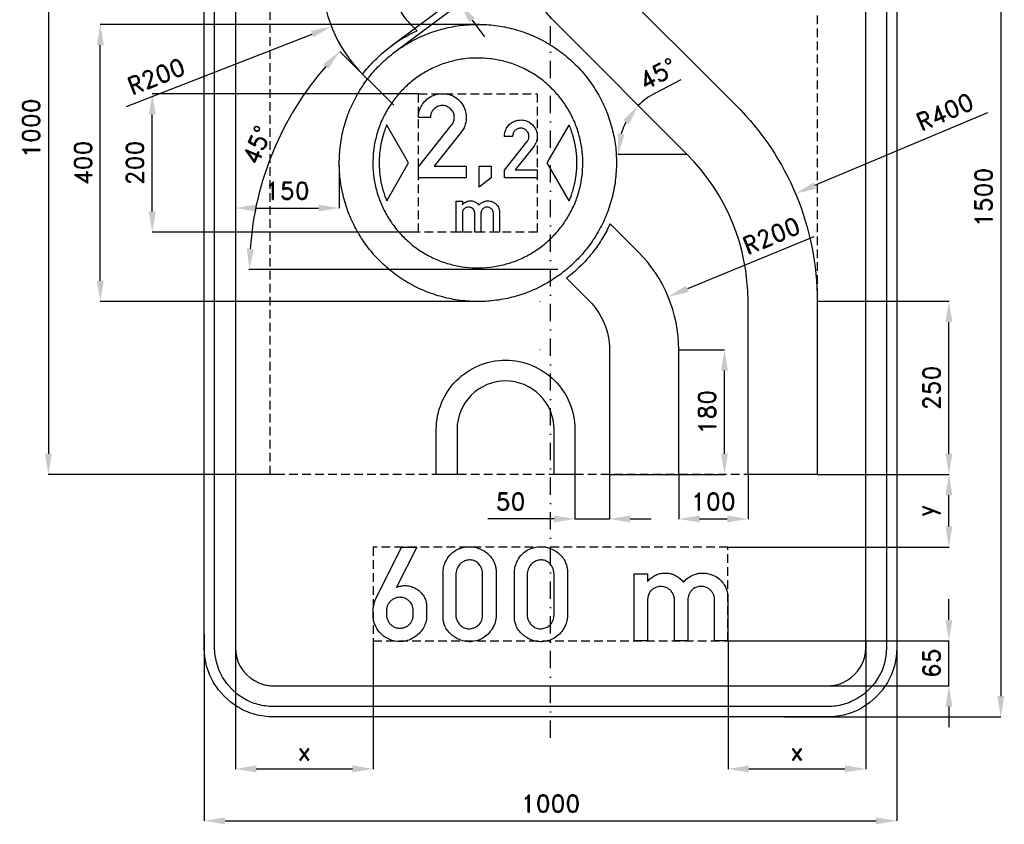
# Model space of a CAD drawing. Header units: millimetres. Extents: x -766 to 655, y -905 to 1016.
# Tile 1 of 2: x -766 to 655, y -905 to 257. Entities that reach past the tile are written whole.
import ezdxf

# ---------------------------------------------------------------- set-up
doc = ezdxf.new("R2010")
doc.units = ezdxf.units.MM
doc.header["$LTSCALE"] = 5
doc.linetypes.add('ČERCHOVANÁX2', pattern=[2, 1, -0.5, 0, -0.5])
doc.linetypes.add('ČÁRKOVANÁX2', pattern=[1.5, 1, -0.5])
doc.layers.add('Kóty', color=2, linetype='Continuous')
doc.layers.add('Značka', color=7, linetype='Continuous')
doc.styles.get("Standard").update_dxf_attribs({"font": 'romand.shx', "height": 25})
doc.dimstyles.get("Standard").update_dxf_attribs({"dimtxt": 25, "dimasz": 30, "dimexe": 0.18, "dimexo": 0.0625, "dimgap": 12.5, "dimtad": 1, "dimdec": 0, "dimzin": 0, "dimdsep": 46, "dimtxsty": 'Standard', "dimcen": 0.09, "dimadec": 0, "dimazin": 0, "dimtfac": 1, "dimtdec": 0, "dimtofl": 0, "dimtmove": 0, "dimatfit": 3, "dimfxl": 1, "dimtolj": 1, "dimtzin": 0, "dimarcsym": 0})

# ---------------------------------------------------------------- blocks, each defined once
blk = doc.blocks.new('*D0')
at = {"layer": 'Defpoints', "color": 0, "transparency": 16777216}
for p in [(-500, -630.3), (500, -630.3), (500, -900)]:
    blk.add_point(p, dxfattribs=at)
at = {"layer": 'Kóty', "color": 0, "lineweight": -2, "transparency": 16777216}
for p, q in [((-500, -630.3), (-500, -900.2)), ((500, -630.3), (500, -900.2)), ((-470, -900), (470, -900))]:
    blk.add_line(p, q, dxfattribs=at)
at = {"layer": 'Kóty', "color": 0, "transparency": 16777216}
for points in [[(-470, -895), (-470, -905), (-500, -900)], [(470, -895), (470, -905), (500, -900)]]:
    blk.add_solid(points, dxfattribs=at)
at = {"layer": 'Kóty', "color": 0, "transparency": 16777216, "insert": (0, -875), "char_height": 25, "attachment_point": 5}
blk.add_mtext('\\A1;1000', dxfattribs=at)
blk = doc.blocks.new('*D1')
at = {"layer": 'Defpoints', "color": 0, "transparency": 16777216}
for p in [(256.1, -640), (575, -640), (350.1, -705)]:
    blk.add_point(p, dxfattribs=at)
at = {"layer": 'Kóty', "color": 0, "lineweight": -2, "transparency": 16777216}
for p, q in [((575, -610), (575, -580)), ((256.2, -640), (575.2, -640)), ((350.2, -705), (575.2, -705)), ((575, -735), (575, -765))]:
    blk.add_line(p, q, dxfattribs=at)
at = {"layer": 'Kóty', "color": 0, "transparency": 16777216}
for points in [[(570, -610), (580, -610), (575, -640)], [(570, -735), (580, -735), (575, -705)]]:
    blk.add_solid(points, dxfattribs=at)
at = {"layer": 'Kóty', "color": 0, "transparency": 16777216, "insert": (550, -672.5), "char_height": 25, "attachment_point": 5, "rotation": 90}
blk.add_mtext('\\A1;65', dxfattribs=at)
blk = doc.blocks.new('*D2')
at = {"layer": 'Defpoints', "color": 0, "transparency": 16777216}
for p in [(368.1, 750), (337.4, -750), (650, -750)]:
    blk.add_point(p, dxfattribs=at)
at = {"layer": 'Kóty', "color": 0, "lineweight": -2, "transparency": 16777216}
for p, q in [((368.2, 750), (650.2, 750)), ((650, 720), (650, -720)), ((337.5, -750), (650.2, -750))]:
    blk.add_line(p, q, dxfattribs=at)
at = {"layer": 'Kóty', "color": 0, "transparency": 16777216}
for points in [[(645, 720), (655, 720), (650, 750)], [(645, -720), (655, -720), (650, -750)]]:
    blk.add_solid(points, dxfattribs=at)
at = {"layer": 'Kóty', "color": 0, "transparency": 16777216, "insert": (625, 0), "char_height": 25, "attachment_point": 5, "rotation": 90}
blk.add_mtext('\\A1;1500', dxfattribs=at)
blk = doc.blocks.new('*D5')
at = {"layer": 'Defpoints', "color": 0, "transparency": 16777216}
for p in [(385, -400), (575, -400), (256, -505)]:
    blk.add_point(p, dxfattribs=at)
at = {"layer": 'Kóty', "color": 0, "lineweight": -2, "transparency": 16777216}
for p, q in [((385.1, -400), (575.2, -400)), ((575, -475), (575, -430)), ((256.1, -505), (575.2, -505))]:
    blk.add_line(p, q, dxfattribs=at)
at = {"layer": 'Kóty', "color": 0, "transparency": 16777216}
for points in [[(570, -430), (580, -430), (575, -400)], [(570, -475), (580, -475), (575, -505)]]:
    blk.add_solid(points, dxfattribs=at)
at = {"layer": 'Kóty', "color": 0, "transparency": 16777216, "insert": (545.8, -452.5), "char_height": 25, "attachment_point": 5, "rotation": 90}
blk.add_mtext('\\A1;y', dxfattribs=at)
blk = doc.blocks.new('*D7')
at = {"layer": 'Defpoints', "color": 0, "transparency": 16777216}
for p in [(-575, 149.7), (-190.7, 149.7), (-190.7, -50.3)]:
    blk.add_point(p, dxfattribs=at)
at = {"layer": 'Kóty', "color": 0, "lineweight": -2, "transparency": 16777216}
for p, q in [((-190.7, 149.7), (-575.2, 149.7)), ((-575, -20.3), (-575, 119.7)), ((-190.7, -50.3), (-575.2, -50.3))]:
    blk.add_line(p, q, dxfattribs=at)
at = {"layer": 'Kóty', "color": 0, "transparency": 16777216}
for points in [[(-580, 119.7), (-570, 119.7), (-575, 149.7)], [(-580, -20.3), (-570, -20.3), (-575, -50.3)]]:
    blk.add_solid(points, dxfattribs=at)
at = {"layer": 'Kóty', "color": 0, "transparency": 16777216, "insert": (-600, 49.7), "char_height": 25, "attachment_point": 5, "rotation": 90}
blk.add_mtext('\\A1;200', dxfattribs=at)
blk = doc.blocks.new('*D8')
at = {"layer": 'Defpoints', "color": 0, "transparency": 16777216}
for p in [(-650, 249.7), (-102.4, 249.7), (-103.9, -150.3)]:
    blk.add_point(p, dxfattribs=at)
at = {"layer": 'Kóty', "color": 0, "lineweight": -2, "transparency": 16777216}
for p, q in [((-102.4, 249.7), (-650.2, 249.7)), ((-650, -120.3), (-650, 219.7)), ((-103.9, -150.3), (-650.2, -150.3))]:
    blk.add_line(p, q, dxfattribs=at)
at = {"layer": 'Kóty', "color": 0, "transparency": 16777216}
for points in [[(-655, 219.7), (-645, 219.7), (-650, 249.7)], [(-655, -120.3), (-645, -120.3), (-650, -150.3)]]:
    blk.add_solid(points, dxfattribs=at)
at = {"layer": 'Kóty', "color": 0, "transparency": 16777216, "insert": (-675, 49.7), "char_height": 25, "attachment_point": 5, "rotation": 90}
blk.add_mtext('\\A1;400', dxfattribs=at)
blk = doc.blocks.new('*D9')
at = {"layer": 'Defpoints', "color": 0, "transparency": 16777216}
for p in [(-405, 600), (-725, -400), (-385.2, -400)]:
    blk.add_point(p, dxfattribs=at)
at = {"layer": 'Kóty', "color": 0, "lineweight": -2, "transparency": 16777216}
for p, q in [((-405.1, 600), (-725.2, 600)), ((-725, 570), (-725, -370)), ((-385.3, -400), (-725.2, -400))]:
    blk.add_line(p, q, dxfattribs=at)
at = {"layer": 'Kóty', "color": 0, "transparency": 16777216}
for points in [[(-730, 570), (-720, 570), (-725, 600)], [(-730, -370), (-720, -370), (-725, -400)]]:
    blk.add_solid(points, dxfattribs=at)
at = {"layer": 'Kóty', "color": 0, "transparency": 16777216, "insert": (-750, 100), "char_height": 25, "attachment_point": 5, "rotation": 90}
blk.add_mtext('\\A1;1000', dxfattribs=at)
blk = doc.blocks.new('*D10')
at = {"layer": 'Defpoints', "color": 0, "transparency": 16777216}
for p in [(-455, -650), (-256.029, -639.986), (-256.029, -825)]:
    blk.add_point(p, dxfattribs=at)
at = {"layer": 'Kóty', "color": 0, "lineweight": -2, "transparency": 16777216}
for p, q in [((-455, -650.0625), (-455, -825.18)), ((-256.029, -640.0485), (-256.029, -825.18)), ((-425, -825), (-286.029, -825))]:
    blk.add_line(p, q, dxfattribs=at)
at = {"layer": 'Kóty', "color": 0, "transparency": 16777216}
for points in [[(-425, -820), (-425, -830), (-455, -825)], [(-286.029, -820), (-286.029, -830), (-256.029, -825)]]:
    blk.add_solid(points, dxfattribs=at)
at = {"layer": 'Kóty', "color": 0, "transparency": 16777216, "insert": (-355.5145, -800), "char_height": 25, "attachment_point": 5}
blk.add_mtext('\\A1;x', dxfattribs=at)
blk = doc.blocks.new('*D11')
at = {"layer": 'Defpoints', "color": 0, "transparency": 16777216}
for p in [(256.1615, -640.0485), (455, -640.0485), (455, -825)]:
    blk.add_point(p, dxfattribs=at)
at = {"layer": 'Kóty', "color": 0, "lineweight": -2, "transparency": 16777216}
for p, q in [((256.1615, -640.111), (256.1615, -825.18)), ((455, -640.111), (455, -825.18)), ((286.1615, -825), (425, -825))]:
    blk.add_line(p, q, dxfattribs=at)
at = {"layer": 'Kóty', "color": 0, "transparency": 16777216}
for points in [[(286.1615, -820), (286.1615, -830), (256.1615, -825)], [(425, -820), (425, -830), (455, -825)]]:
    blk.add_solid(points, dxfattribs=at)
at = {"layer": 'Kóty', "color": 0, "transparency": 16777216, "insert": (355.58075, -800), "char_height": 25, "attachment_point": 5}
blk.add_mtext('\\A1;x', dxfattribs=at)
blk = doc.blocks.new('*D14')
at = {"layer": 'Defpoints', "color": 0, "transparency": 16777216}
for p in [(385, -149.993), (575, -149.993), (385, -399.993)]:
    blk.add_point(p, dxfattribs=at)
at = {"layer": 'Kóty', "color": 0, "lineweight": -2, "transparency": 16777216}
for p, q in [((385.0625, -149.993), (575.18, -149.993)), ((575, -369.993), (575, -179.993)), ((385.0625, -399.993), (575.18, -399.993))]:
    blk.add_line(p, q, dxfattribs=at)
at = {"layer": 'Kóty', "color": 0, "transparency": 16777216}
for points in [[(570, -179.993), (580, -179.993), (575, -149.993)], [(570, -369.993), (580, -369.993), (575, -399.993)]]:
    blk.add_solid(points, dxfattribs=at)
at = {"layer": 'Kóty', "color": 0, "transparency": 16777216, "insert": (550, -274.993), "char_height": 25, "attachment_point": 5, "rotation": 90}
blk.add_mtext('\\A1;250', dxfattribs=at)
blk = doc.blocks.new('*D15')
at = {"layer": 'Defpoints', "color": 0, "transparency": 16777216}
for p in [(185, -220), (251, -220), (185, -400)]:
    blk.add_point(p, dxfattribs=at)
at = {"layer": 'Kóty', "color": 0, "lineweight": -2, "transparency": 16777216}
for p, q in [((185.1, -220), (251.2, -220)), ((251, -370), (251, -250)), ((185.1, -400), (251.2, -400))]:
    blk.add_line(p, q, dxfattribs=at)
at = {"layer": 'Kóty', "color": 0, "transparency": 16777216}
for points in [[(246, -250), (256, -250), (251, -220)], [(246, -370), (256, -370), (251, -400)]]:
    blk.add_solid(points, dxfattribs=at)
at = {"layer": 'Kóty', "color": 0, "transparency": 16777216, "insert": (226, -310), "char_height": 25, "attachment_point": 5, "rotation": 90}
blk.add_mtext('\\A1;180', dxfattribs=at)
blk = doc.blocks.new('*D16')
at = {"layer": 'Defpoints', "color": 0, "transparency": 16777216}
for p in [(185.1, -400), (285, -400), (285, -464.2)]:
    blk.add_point(p, dxfattribs=at)
at = {"layer": 'Kóty', "color": 0, "lineweight": -2, "transparency": 16777216}
for p, q in [((185.1, -400.1), (185.1, -464.4)), ((285, -400.1), (285, -464.4)), ((215.1, -464.2), (255, -464.2))]:
    blk.add_line(p, q, dxfattribs=at)
at = {"layer": 'Kóty', "color": 0, "transparency": 16777216}
for points in [[(215.1, -459.2), (215.1, -469.2), (185.1, -464.2)], [(255, -459.2), (255, -469.2), (285, -464.2)]]:
    blk.add_solid(points, dxfattribs=at)
at = {"layer": 'Kóty', "color": 0, "transparency": 16777216, "insert": (235, -439.2), "char_height": 25, "attachment_point": 5}
blk.add_mtext('\\A1;100', dxfattribs=at)
blk = doc.blocks.new('*D17')
at = {"layer": 'Defpoints', "color": 0, "transparency": 16777216}
for p in [(35, -400), (85, -400), (35, -464.2)]:
    blk.add_point(p, dxfattribs=at)
at = {"layer": 'Kóty', "color": 0, "lineweight": -2, "transparency": 16777216}
for p, q in [((35, -400.1), (35, -464.4)), ((85, -400.1), (85, -464.4)), ((5, -464.2), (-90.5, -464.2)), ((115, -464.2), (145, -464.2))]:
    blk.add_line(p, q, dxfattribs=at)
at = {"layer": 'Kóty', "color": 0, "transparency": 16777216}
for points in [[(5, -459.2), (5, -469.2), (35, -464.2)], [(115, -459.2), (115, -469.2), (85, -464.2)]]:
    blk.add_solid(points, dxfattribs=at)
at = {"layer": 'Kóty', "color": 0, "transparency": 16777216, "insert": (-57.7, -439.2), "char_height": 25, "attachment_point": 5}
blk.add_mtext('\\A1;50', dxfattribs=at)
blk = doc.blocks.new('*D21')
at = {"layer": 'Defpoints', "color": 0, "transparency": 16777216}
for p in [(353.6, 5.4), (-15, -150)]:
    blk.add_point(p, dxfattribs=at)
at = {"layer": 'Kóty', "color": 0, "lineweight": -2, "transparency": 16777216}
for p, q in [((630.6, 122.1), (381.2, 17)), ((-15.1, -150), (-14.9, -150)), ((-15, -150.1), (-15, -149.9))]:
    blk.add_line(p, q, dxfattribs=at)
at = {"layer": 'Kóty', "color": 0, "transparency": 16777216}
blk.add_solid([(379.3, 21.6), (383.2, 12.4), (353.6, 5.4)], dxfattribs=at)
at = {"layer": 'Kóty', "color": 0, "transparency": 16777216, "insert": (569.3, 123.5), "char_height": 25, "attachment_point": 5, "rotation": 22.8564}
blk.add_mtext('\\A1;R400', dxfattribs=at)
blk = doc.blocks.new('*D22')
at = {"layer": 'Defpoints', "color": 0, "transparency": 16777216}
for p in [(169.8, -143.5), (-15.2, -219.5)]:
    blk.add_point(p, dxfattribs=at)
at = {"layer": 'Kóty', "color": 0, "lineweight": -2, "transparency": 16777216}
for p, q in [((380, -57.1), (197.5, -132.1)), ((-15.3, -219.5), (-15.1, -219.5)), ((-15.2, -219.6), (-15.2, -219.4))]:
    blk.add_line(p, q, dxfattribs=at)
at = {"layer": 'Kóty', "color": 0, "transparency": 16777216}
blk.add_solid([(195.6, -127.4), (199.4, -136.7), (169.8, -143.5)], dxfattribs=at)
at = {"layer": 'Kóty', "color": 0, "transparency": 16777216, "insert": (318.8, -55.2), "char_height": 25, "attachment_point": 5, "rotation": 22.3381}
blk.add_mtext('\\A1;R200', dxfattribs=at)
blk = doc.blocks.new('*D23')
at = {"layer": 'Defpoints', "color": 0, "transparency": 16777216}
for p in [(-226.5, 132.9), (-375, 118.4), (-435.7, -104.2), (10.7, -104.2), (10.7, -104.2)]:
    blk.add_point(p, dxfattribs=at)
at = {"layer": 'Kóty', "color": 0, "lineweight": -2, "transparency": 16777216}
blk.add_line((-226.5, 133), (-304.4, 210.8), dxfattribs=at)
blk.add_arc((10.7, -104.2), 445.3, 138.8604, 176.1396, dxfattribs=at)
at = {"layer": 'Kóty', "color": 0, "transparency": 16777216}
for points in [[(-328.4, 192.2), (-321.1, 185.3), (-304.2, 210.7)], [(-428.7, -74.4), (-438.7, -74.1), (-434.7, -104.2)]]:
    blk.add_solid(points, dxfattribs=at)
at = {"layer": 'Kóty', "color": 0, "transparency": 16777216, "insert": (-423.9, 75.7), "char_height": 25, "attachment_point": 5, "rotation": 67.5}
blk.add_mtext('\\A1;45°', dxfattribs=at)
blk = doc.blocks.new('*D26')
at = {"layer": 'Defpoints', "color": 0, "transparency": 16777216}
for p in [(-455, 44.5), (-305, 46.3), (-305, -15.4)]:
    blk.add_point(p, dxfattribs=at)
at = {"layer": 'Kóty', "color": 0, "lineweight": -2, "transparency": 16777216}
for p, q in [((-455, 44.4), (-455, -15.6)), ((-305, 46.2), (-305, -15.6)), ((-425, -15.4), (-335, -15.4))]:
    blk.add_line(p, q, dxfattribs=at)
at = {"layer": 'Kóty', "color": 0, "transparency": 16777216}
for points in [[(-425, -10.4), (-425, -20.4), (-455, -15.4)], [(-335, -10.4), (-335, -20.4), (-305, -15.4)]]:
    blk.add_solid(points, dxfattribs=at)
at = {"layer": 'Kóty', "color": 0, "transparency": 16777216, "insert": (-380, 9.6), "char_height": 25, "attachment_point": 5}
blk.add_mtext('\\A1;150', dxfattribs=at)
blk = doc.blocks.new('*D27')
at = {"layer": 'Defpoints', "color": 0, "transparency": 16777216}
for p in [(-137.3, 287.8), (-230.7, 218), (-224.7, 210)]:
    blk.add_point(p, dxfattribs=at)
at = {"layer": 'Kóty', "color": 0, "lineweight": -2, "transparency": 16777216}
for p, q in [((-155.2, 311.8), (-210.2, 385.4)), ((-230.6, 218.1), (-137.2, 287.9)), ((-224.7, 210), (-131.2, 279.9)), ((-113.4, 255.7), (-95.4, 231.7))]:
    blk.add_line(p, q, dxfattribs=at)
at = {"layer": 'Kóty', "color": 0, "transparency": 16777216}
for points in [[(-151.2, 314.8), (-159.3, 308.8), (-137.3, 287.8)], [(-109.4, 258.7), (-117.4, 252.7), (-131.3, 279.7)]]:
    blk.add_solid(points, dxfattribs=at)
at = {"layer": 'Kóty', "color": 0, "transparency": 16777216, "insert": (-171.7, 375.6), "char_height": 25, "attachment_point": 5, "rotation": 306.7462}
blk.add_mtext('\\A1;10', dxfattribs=at)

msp = doc.modelspace()

# ---------------------------------------------------------------- linework, layer by layer
at = {"layer": 'Kóty'}
for p, q in [((-612.4, 131), (-344.4, 235.7)), ((150.8, 150.4), (188.3, 170.1)), ((106.3, 62.1), (97.2, 62.1))]:
    msp.add_line(p, q, dxfattribs=at)
for points in [[(197.1, 62.1), (106.3, 62.1)], [(10.7, -104.2), (-435.7, -104.2)], [(35, -464.2), (85, -464.2)], [(575, -705), (575, -640)]]:
    msp.add_lwpolyline(points, dxfattribs=at)
for start, end in [(117.6962, 135), (152.3038, 162.6962)]:
    msp.add_arc((197.1, 62.1), 99.7, start, end, dxfattribs=at)
for points in [[(-346.2, 240.4), (-342.5, 231.1), (-316.4, 246.6)], [(104.8, 111.4), (112.9, 105.5), (126.6, 132.6)], [(106.9, 91), (97, 92.5), (97.4, 62.1)]]:
    msp.add_solid(points, dxfattribs=at)
at = {"layer": 'Značka', "color": 6, "linetype": 'ČERCHOVANÁX2', "ltscale": 5}
msp.add_lwpolyline([(0, -780), (0, 780)], dxfattribs=at)
msp.add_lwpolyline([(0, -780), (0, 780)], dxfattribs=at)
at = {"layer": 'Značka', "color": 5}
for points in [[(-400, -750), (-400.4, -750), (-400.8, -750, -0.032179), (-413.7, -749.1, -0.035424), (-426.4, -746.5, -0.036246), (-438.7, -742.3, -0.034396), (-450.2, -736.5, -0.033694), (-461, -729.3), (-470.7, -720.7), (-479.3, -711), (-486.5, -700.2), (-492.3, -688.7), (-496.5, -676.4), (-499.1, -663.7), (-500, -650.8), (-500, -650.4), (-500, -650), (-500, 650)], [(-400, -735), (-400.3, -735), (-400.7, -735, -0.032173), (-411.6, -734.2, -0.035444), (-422.4, -732, -0.036258), (-432.9, -728.5, -0.034455), (-442.7, -723.5), (-451.9, -717.4), (-460.1, -710.1), (-467.4, -701.9), (-473.5, -692.7), (-478.4, -682.9), (-482, -672.4), (-484.3, -661.6), (-485, -650.7), (-485, -650.3), (-485, -650), (-485, 650)], [(-455, 650), (-455, -650), (-455, -650.2), (-455, -650.4), (-454.5, -657.5), (-453, -664.5), (-450.8, -671.3), (-447.6, -677.6), (-443.6, -683.6), (-438.9, -688.9), (-433.5, -693.6), (-427.6, -697.6), (-421.3, -700.7), (-414.5, -703.1, 0.034136), (-407.5, -704.5, 0.036757), (-400.4, -705), (-400.2, -705), (-400, -705)], [(500, 650), (500, -650), (500, -650.4), (500, -650.8), (499.1, -663.7), (496.5, -676.4), (492.3, -688.7), (486.5, -700.2), (479.3, -711), (470.7, -720.7), (461, -729.3), (450.2, -736.5, -0.034044), (438.6, -742.3, -0.033376), (426.4, -746.5, -0.034135), (413.7, -749.1, -0.036747), (400.8, -750), (400.4, -750), (400, -750), (-400, -750)], [(-400, -705), (400, -705), (400.2, -705), (400.4, -705, 0.032183), (407.5, -704.5, 0.035436), (414.5, -703.1, 0.036251), (421.3, -700.8), (427.6, -697.6), (433.5, -693.6), (438.9, -688.9), (443.6, -683.6), (447.6, -677.6), (450.8, -671.3), (453, -664.5), (454.5, -657.5), (455, -650.4), (455, -650.2), (455, -650), (455, 650)], [(485, 650), (485, -650), (485, -650.3), (485, -650.7), (484.2, -661.6), (482, -672.4), (478.5, -682.9), (473.5, -692.7), (467.4, -701.9), (460.1, -710.1), (451.9, -717.4), (442.7, -723.5), (432.9, -728.4, -0.033391), (422.4, -732, -0.034128), (411.6, -734.3, -0.036747), (400.7, -735), (400.3, -735), (400, -735), (-400, -735)], [(-50.1, 392.1), (-50.1, 446.7), (-115.1, 430.7, -0.707858), (-123.4, 443.3), (-6.5, 596.9, -0.495587), (6.2, 596.9), (123.1, 443.3, -0.707858), (114.8, 430.7), (49.9, 446.7), (49.9, 392.2, 0.198744), (79.2, 321.5), (267.8, 132.8, -0.198912), (385, -150), (385, -400), (285, -400), (285, -150, 0.198912), (197.1, 62.1), (8.5, 250.8, -0.198751), (-50.1, 392.1)], [(-190.7, 28), (-190.7, 44.2), (-143.4, 103.6, 0.004071), (-142.8, 104.5, 0.012139), (-142.1, 105.4, 0.08299), (-139.5, 110.7, 0.094408), (-139, 116.7, 0.092134), (-140.2, 122, 0.08404), (-143.3, 126.7, 0.098137), (-148.6, 130.8, 0.106051), (-155.1, 132.6, 0.106168), (-161.7, 131.7, 0.099954), (-167.5, 128.3, 0.083722), (-171.1, 124.2, 0.091648), (-173, 119.1, 0.026146), (-173.3, 117.2, 0.008682), (-173.5, 115.4), (-190.7, 115.4, -0.003377), (-190.6, 117, -0.010131), (-190.6, 118.6, -0.059422), (-189.1, 125.9, -0.058235), (-186, 132.6, -0.072151), (-180.3, 140.1, -0.072222), (-172.7, 145.5, -0.061479), (-165.4, 148.5, -0.059941), (-157.6, 149.7, -0.083063), (-146.4, 148.4, -0.087047), (-136.3, 143.5, -0.087765), (-128.2, 135.7, -0.087799), (-123.2, 125.6, -0.068484), (-121.7, 117, -0.062422), (-122.4, 108.3, -0.05069), (-124.3, 101.8, -0.061844), (-127.6, 96, -0.008353), (-128.2, 95.1, -0.002783), (-128.9, 94.2), (-168.1, 45.3), (-121.8, 45.3), (-121.8, 28), (-190.7, 28)], [(-236.6, -4.9), (-205, 49.7), (-236.6, 104.2), (-236.7, 104.1), (-236.7, 104.1), (-236.9, 103.7), (-237, 103.4), (-237.2, 102.9), (-237.4, 102.5, 0.008441), (-239, 98.1, 0.010131), (-240.5, 93.7, 0.009595), (-241.9, 89.3, 0.006815), (-243.1, 84.7, 0.006632), (-244.1, 80.2, 0.009046), (-245.1, 75.7, 0.009795), (-245.9, 71.1, 0.008885), (-246.5, 66.4, 0.008869), (-247, 61.8, 0.009745), (-247.3, 57.1, 0.009043), (-247.4, 52.5, 0.006757), (-247.4, 47.8, 0.006755), (-247.3, 43.2, 0.009039), (-247, 38.5, 0.009746), (-246.6, 33.9, 0.008884), (-246, 29.2, 0.00889), (-245.3, 24.6, 0.009763), (-244.4, 20.1, 0.009034), (-243.3, 15.5, 0.006697), (-242.1, 11, 0.005982), (-240.9, 7, 0.007979), (-239.6, 3, 0.007189), (-238.5, -0.2, 0.007211), (-237.3, -3.3), (-237, -4.1), (-236.6, -4.9)], [(-66.7, 28), (-66.7, 39.1), (-34.2, 80, 0.004071), (-33.8, 80.6, 0.012139), (-33.3, 81.2, 0.08299), (-31.6, 84.9, 0.094408), (-31.2, 89, 0.092134), (-32, 92.7, 0.08404), (-34.1, 95.8, 0.098137), (-37.8, 98.7, 0.106051), (-42.2, 99.9, 0.106168), (-46.8, 99.3, 0.099954), (-50.8, 97, 0.083722), (-53.3, 94.1, 0.091648), (-54.6, 90.6, 0.026146), (-54.8, 89.4, 0.008682), (-54.9, 88.1), (-66.7, 88.1, -0.003377), (-66.7, 89.2, -0.010131), (-66.6, 90.3, -0.059422), (-65.6, 95.3, -0.058235), (-63.5, 99.9, -0.072151), (-59.6, 105, -0.072222), (-54.3, 108.8, -0.061479), (-49.3, 110.9, -0.059941), (-44, 111.7, -0.083063), (-36.3, 110.8, -0.087047), (-29.3, 107.4, -0.087765), (-23.7, 102, -0.087799), (-20.3, 95.1, -0.068484), (-19.3, 89.2, -0.062422), (-19.8, 83.2, -0.05069), (-21.1, 78.7, -0.061844), (-23.3, 74.7, -0.008353), (-23.8, 74.1, -0.002783), (-24.2, 73.5), (-51.2, 39.9), (-19.3, 39.9), (-19.3, 28), (-66.7, 28)], [(26.6, -4.9), (-5, 49.7), (26.6, 104.2), (26.7, 104.1), (26.7, 104.1), (26.9, 103.7), (27, 103.4), (27.2, 102.9), (27.4, 102.5, -0.008441), (29, 98.1, -0.010131), (30.5, 93.7, -0.009595), (31.9, 89.3, -0.006815), (33.1, 84.7, -0.006632), (34.1, 80.2, -0.009046), (35.1, 75.7, -0.009795), (35.9, 71.1, -0.008885), (36.5, 66.4, -0.008869), (37, 61.8, -0.009745), (37.3, 57.1, -0.009043), (37.4, 52.5, -0.006757), (37.4, 47.8, -0.006755), (37.3, 43.2, -0.009039), (37, 38.5, -0.009746), (36.6, 33.9, -0.008884), (36, 29.2, -0.00889), (35.3, 24.6, -0.009763), (34.4, 20.1, -0.009034), (33.3, 15.5, -0.006697), (32.1, 11, -0.005982), (30.9, 7, -0.007979), (29.6, 3, -0.007189), (28.5, -0.2, -0.007211), (27.3, -3.3), (27, -4.1), (26.6, -4.9)], [(-136.4, -50.3), (-136.4, -5.6), (-127.4, -5.6), (-127.4, -10.6, -0.003192), (-126.9, -10, -0.009567), (-126.4, -9.5, -0.0538), (-124, -7.5, -0.054629), (-121.1, -6.1, -0.049773), (-118.4, -5.3, -0.049909), (-115.6, -5, -0.044596), (-113.1, -5.2, -0.045347), (-110.7, -5.9, -0.041532), (-108.5, -6.8, -0.034771), (-106.5, -8.2, -0.023454), (-105.3, -9, -0.033511), (-104.3, -10, -0.015001), (-103.9, -10.6, -0.004979), (-103.4, -11.2, -0.003807), (-102.9, -10.6, -0.011411), (-102.3, -10, -0.072056), (-99, -7.3, -0.066461), (-95, -5.7, -0.035519), (-92.8, -5.2, -0.035837), (-90.6, -5, -0.050519), (-87.4, -5.3, -0.049652), (-84.3, -6.2, -0.068284), (-80.4, -8.3, -0.073295), (-77.3, -11.4, -0.056851), (-75.4, -14.3, -0.048832), (-74.2, -17.6, -0.019163), (-73.9, -18.8, -0.025008), (-73.7, -20, -0.009364), (-73.7, -20.6), (-73.6, -21.1), (-73.6, -50.3), (-82.6, -50.3), (-82.6, -22.9), (-82.6, -22.6, 0.007572), (-82.6, -22.2, 0.050214), (-82.9, -20.6, 0.050892), (-83.5, -19, 0.067722), (-84.8, -17.1, 0.066947), (-86.5, -15.6, 0.073523), (-88.7, -14.4, 0.074318), (-91.2, -14, 0.080744), (-93.9, -14.2, 0.08067), (-96.4, -15.4, 0.070504), (-98.2, -16.8, 0.07539), (-99.5, -18.8, 0.050747), (-100.1, -20.4, 0.032977), (-100.5, -22.1), (-100.5, -22.3), (-100.5, -22.6), (-100.5, -50.3), (-109.5, -50.3), (-109.5, -22.7), (-109.5, -22.4, 0.009724), (-109.5, -22, 0.073755), (-110, -19.8, 0.069017), (-111.2, -17.7, 0.074723), (-112.9, -15.9, 0.073776), (-115.1, -14.7, 0.089058), (-118.2, -14, 0.093654), (-121.3, -14.4, 0.073311), (-123.4, -15.4, 0.071137), (-125.2, -17, 0.077006), (-126.6, -19.2, 0.077985), (-127.3, -21.7, 0.008047), (-127.4, -22.1), (-127.4, -22.4), (-127.4, -50.3), (-136.4, -50.3)], [(-193.2, -505), (-222.2, -562.7, -0.003001), (-220.5, -562.2, -0.008985), (-218.9, -561.7, -0.039141), (-213.6, -560.6, -0.045943), (-208.2, -560.5, -0.066128), (-200.9, -561.8, -0.062058), (-194, -565, -0.06447), (-187.8, -569.7, -0.06745), (-183, -575.9, -0.060647), (-180.2, -582.2, -0.062967), (-179, -589), (-178.9, -589.7), (-178.9, -590.5), (-178.9, -603.5), (-178.9, -604.5), (-178.9, -605.4, -0.057602), (-180.2, -613, -0.056114), (-183, -620.2, -0.065552), (-188.2, -627.8, -0.061129), (-195.2, -634, -0.069333), (-204.6, -639, -0.074502), (-215, -641.1, -0.086606), (-227.3, -640, -0.08533), (-238.6, -634.9, -0.080119), (-247.4, -627.1, -0.076176), (-253.4, -617, -0.044511), (-255.3, -611.2, -0.055004), (-256.1, -605.2), (-256.1, -604.3), (-256.1, -603.5), (-256.1, -594.5), (-256, -593.8), (-256, -593, -0.015257), (-255.6, -590, -0.023882), (-254.9, -587, -0.024154), (-254.1, -584.2, -0.019814), (-253, -581.5), (-252.6, -580.6), (-252.2, -579.7), (-215, -505), (-193.2, -505)], [(-155.3, -544.1), (-155.3, -542.9), (-155.3, -541.7, -0.049022), (-154.4, -534.3, -0.049993), (-152.1, -527.2, -0.079538), (-145.8, -517, -0.089085), (-136.7, -509.4, -0.059795), (-129.8, -506.2, -0.052017), (-122.2, -504.6, -0.062017), (-112.4, -504.6, -0.064499), (-102.9, -507, -0.055438), (-95.5, -510.7, -0.055482), (-89.2, -515.9, -0.051107), (-84.5, -521.5, -0.054896), (-81.1, -528, -0.045236), (-79.4, -533.5, -0.045981), (-78.7, -539.3, -0.0123), (-78.7, -541.3), (-78.7, -543.3), (-78.7, -602.1), (-78.7, -603.3), (-78.7, -604.5, -0.051778), (-79.6, -611.5, -0.049695), (-81.9, -618.2, -0.066797), (-87, -626.7, -0.065904), (-94, -633.5, -0.0611), (-101.6, -638.2, -0.064143), (-110.1, -640.8, -0.069661), (-119.9, -641.3, -0.06745), (-129.5, -639.2, -0.056809), (-137.2, -635.5, -0.049586), (-144, -630.3, -0.048054), (-149.1, -624.8, -0.065884), (-152.9, -618.2, -0.05477), (-154.6, -612.3, -0.04236), (-155.3, -606.2), (-155.3, -604.1), (-155.3, -602.1), (-155.3, -544.1)], [(-52.3, -544.1), (-52.3, -542.9), (-52.3, -541.7, -0.049022), (-51.4, -534.3, -0.049993), (-49, -527.2, -0.079538), (-42.8, -517, -0.089085), (-33.7, -509.4, -0.059795), (-26.8, -506.2, -0.052017), (-19.2, -504.6, -0.062017), (-9.4, -504.6, -0.064499), (0.1, -507, -0.05544), (7.5, -510.7, -0.055487), (13.8, -515.9, -0.051106), (18.5, -521.5, -0.054889), (21.9, -528, -0.045226), (23.6, -533.5, -0.045981), (24.3, -539.3), (24.3, -541.3), (24.3, -543.3), (24.3, -602.1), (24.3, -603.3), (24.3, -604.5, -0.051778), (23.4, -611.5, -0.049683), (21.1, -618.2, -0.066797), (16.1, -626.7, -0.065904), (9, -633.5, -0.0611), (1.4, -638.2, -0.064143), (-7.1, -640.8, -0.069661), (-16.9, -641.3, -0.06745), (-26.5, -639.2, -0.056809), (-34.2, -635.5, -0.049586), (-41, -630.3, -0.048054), (-46.1, -624.8, -0.065884), (-49.8, -618.2, -0.05477), (-51.6, -612.3, -0.04236), (-52.3, -606.2), (-52.3, -604.1), (-52.3, -602.1), (-52.3, -544.1)], [(-136.7, -544.1), (-136.7, -602.1), (-136.7, -602.9), (-136.7, -603.7, 0.073867), (-135.8, -608.7, 0.059513), (-133.5, -613.4, 0.070723), (-129.7, -618.2, 0.094581), (-124.6, -621.5, 0.108403), (-117.9, -622.8, 0.087555), (-110.9, -621.5, 0.078161), (-105.5, -618.6, 0.088163), (-101.3, -614.2, 0.06177), (-99.3, -610.5, 0.061186), (-98.3, -606.5, 0.025171), (-98.1, -604.3), (-98.1, -602.1), (-98.1, -544.1), (-98.2, -542.2, 0.016508), (-98.4, -540.3, 0.058315), (-99.7, -535.5, 0.064731), (-102.1, -531.2, 0.088092), (-106.7, -526.6, 0.09789), (-112.5, -523.9, 0.099847), (-119.1, -523.5, 0.088272), (-125.4, -525.5, 0.07416), (-130.1, -528.7, 0.07567), (-133.6, -533.1, 0.052593), (-135.3, -536.7, 0.046072), (-136.3, -540.6, 0.014312), (-136.6, -542.4), (-136.7, -544.1)], [(-33.7, -544.1), (-33.7, -602.1), (-33.7, -602.9), (-33.7, -603.7, 0.073867), (-32.8, -608.7, 0.059513), (-30.5, -613.4, 0.070723), (-26.7, -618.2, 0.094581), (-21.6, -621.5, 0.108403), (-14.9, -622.8, 0.087555), (-7.9, -621.5, 0.078161), (-2.4, -618.6, 0.088163), (1.7, -614.2, 0.06177), (3.7, -610.5, 0.061186), (4.7, -606.5, 0.025171), (4.9, -604.3), (5, -602.1), (5, -544.1), (4.8, -542.2), (4.6, -540.3, 0.058315), (3.3, -535.5, 0.064731), (0.9, -531.2, 0.088092), (-3.6, -526.6, 0.09789), (-9.5, -523.9, 0.099847), (-16.1, -523.5, 0.088272), (-22.4, -525.5, 0.07416), (-27.1, -528.7, 0.07567), (-30.6, -533.1, 0.052593), (-32.3, -536.7, 0.046072), (-33.3, -540.6), (-33.6, -542.4), (-33.7, -544.1)], [(120.7, -640), (120.7, -543.5), (140.1, -543.5), (140.1, -554.3), (141.2, -553.1), (142.2, -551.9, -0.053803), (147.5, -547.6, -0.054632), (153.6, -544.6, -0.049768), (159.4, -542.8, -0.049909), (165.5, -542.3, -0.044598), (170.8, -542.7, -0.045341), (176.1, -544.1, -0.041529), (180.8, -546.2, -0.034768), (185.3, -549, -0.023463), (187.7, -550.9, -0.033521), (189.9, -553.1), (190.9, -554.3), (191.8, -555.6), (193, -554.2), (194.2, -552.9, -0.072058), (201.4, -547.3, -0.066464), (209.9, -543.8, -0.035522), (214.7, -542.7, -0.03584), (219.5, -542.3, -0.050517), (226.3, -542.9, -0.04965), (233, -544.8, -0.068282), (241.5, -549.3, -0.073293), (248.3, -556, -0.056857), (252.3, -562.4, -0.048826), (254.9, -569.4), (255.5, -572, -0.025007), (255.9, -574.6), (256, -575.8), (256.1, -577), (256.1, -640), (236.7, -640), (236.7, -580.9), (236.7, -580.2), (236.7, -579.4, 0.05024), (236.1, -575.8, 0.050918), (234.8, -572.4, 0.067721), (232.1, -568.3, 0.066938), (228.4, -565, 0.073527), (223.6, -562.6, 0.07432), (218.2, -561.6, 0.080738), (212.4, -562.2, 0.080674), (207, -564.6, 0.070513), (203.1, -567.8, 0.075393), (200.3, -571.9, 0.05074), (199, -575.4, 0.032993), (198.2, -579.1), (198.2, -579.6), (198.1, -580.1), (198.1, -640), (178.8, -640), (178.8, -580.5), (178.7, -579.7), (178.7, -578.9, 0.073752), (177.6, -574.1, 0.069027), (175.1, -569.7, 0.074719), (171.4, -565.8, 0.07378), (166.6, -563.1, 0.089058), (160, -561.6, 0.093655), (153.3, -562.5, 0.07331), (148.7, -564.7, 0.071135), (144.9, -568, 0.077014), (141.8, -572.8, 0.07798), (140.3, -578.3), (140.2, -579.1), (140.1, -579.8), (140.1, -640), (120.7, -640)], [(-236.8, -595.6), (-236.8, -603.6), (-236.8, -604.2), (-236.7, -604.8, 0.046132), (-235.6, -609.3, 0.065932), (-233.5, -613.5, 0.065632), (-230.8, -616.7, 0.058915), (-227.4, -619.3, 0.067219), (-222.8, -621.2, 0.069356), (-217.8, -621.9, 0.072189), (-212.5, -621.3, 0.068715), (-207.6, -619.2, 0.044878), (-204.9, -617.3, 0.047768), (-202.5, -615, 0.063448), (-200.1, -611.3, 0.065646), (-198.7, -607.1, 0.021287), (-198.4, -605.3), (-198.2, -603.5), (-198.2, -595.7), (-198.3, -594.7), (-198.4, -593.8, 0.051259), (-199.3, -590, 0.055516), (-201, -586.5, 0.074999), (-204.4, -582.4, 0.072367), (-208.8, -579.4, 0.044085), (-211.7, -578.2, 0.043726), (-214.8, -577.5, 0.018561), (-216.1, -577.4, 0.017911), (-217.5, -577.3, 0.057598), (-221.9, -577.8, 0.060857), (-226.1, -579.3, 0.06927), (-230.3, -582, 0.070569), (-233.5, -585.7, 0.064056), (-235.7, -589.8, 0.060756), (-236.7, -594.3), (-236.8, -594.9), (-236.8, -595.6)]]:
    msp.add_lwpolyline(points, format="xyb", dxfattribs=at)
at = {"layer": 'Značka', "color": 6, "linetype": 'ČÁRKOVANÁX2', "ltscale": 2.5}
for points in [[(385, -400), (-405, -400), (-405, 600), (385, 600)], [(-256, -640), (256, -640), (256, -505), (-256, -505)]]:
    msp.add_lwpolyline(points, close=True, dxfattribs=at)
at = {"layer": 'Značka', "color": 5}
for points in [[(-271.4, 177.9, -0.002971), (-270, 179.8, -0.034334), (-251.5, 200.1, -0.034334), (-230.7, 218, -0.034334), (-207.6, 232.9, -0.020907), (-192.7, 240.6), (-200.8, 248.7, -0.198912), (-230.1, 319.4), (-230.1, 446.7), (-165.1, 430.7, 0.707858), (-156.9, 443.3), (-273.7, 596.9, 0.495587), (-286.5, 596.9), (-403.4, 443.3, 0.707858), (-395.1, 430.7), (-330.1, 446.7), (-330.1, 319.4, 0.198912), (-271.5, 178)], [(85.9, -38.1, -0.028027), (75.5, -57.7, -0.033944), (60, -80.4, -0.034369), (41.5, -100.7, -0.030561), (23.2, -116.8), (55.7, -149.3, -0.198912), (85, -220), (85, -400), (185, -400), (185, -220, 0.198912), (126.4, -78.6)], [(-135, -335), (-135, -370), (-135, -400), (-165, -400), (-165, -335, -0.414214), (-65, -235), (-65, -235, -0.414214), (35, -335), (35, -400), (5, -400), (5, -370), (5, -335, 0.414214), (-65, -265, 0.414214)]]:
    msp.add_lwpolyline(points, format="xyb", close=True, dxfattribs=at)
at = {"layer": 'Značka', "color": 1}
for points in [[(95, 49.7), (95, 48.4), (95, 47.1, -0.032167), (93, 21, -0.035723), (87.5, -4.6, -0.036666), (78.9, -29.3, -0.034754), (66.9, -52.6, -0.034039), (52.1, -74.2, -0.034453), (34.6, -93.6, -0.034561), (14.7, -110.6, -0.034427), (-7.3, -124.8, -0.034389), (-30.9, -136.2, -0.034418), (-55.8, -144.2, -0.034423), (-81.5, -149, -0.034417), (-107.6, -150.3, -0.034416), (-133.7, -148.3, -0.034417), (-159.3, -142.8, -0.034417), (-184, -134.1, -0.034417), (-207.3, -122.2, -0.034417), (-228.9, -107.4, -0.034417), (-248.3, -89.9, -0.034417), (-265.3, -70, -0.034417), (-279.5, -48, -0.034417), (-290.8, -24.5, -0.034417), (-298.8, 0.5, -0.034417), (-303.7, 26.2, -0.034417), (-305, 52.3, -0.034417), (-303, 78.4, -0.034417), (-297.5, 104, -0.034417), (-288.8, 128.7, -0.034417), (-276.9, 151.9, -0.034417), (-262.1, 173.6, -0.034417), (-244.6, 192.9, -0.034417), (-224.7, 210, -0.034417), (-202.7, 224.2, -0.034417), (-179.1, 235.5, -0.034417), (-154.2, 243.5, -0.034417), (-128.5, 248.4, -0.034416), (-102.4, 249.7, -0.034417), (-76.3, 247.7, -0.034418), (-50.7, 242.2, -0.034416), (-26, 233.5, -0.034417), (-2.7, 221.6, -0.034418), (18.9, 206.8, -0.034406), (38.3, 189.2, -0.034414), (55.3, 169.4, -0.034487), (69.5, 147.4, -0.034419), (80.8, 123.8, -0.034076), (88.8, 98.9, -0.032791), (93.6, 74.5, -0.034265), (95, 49.7)], [(46.5, 49.7), (46.5, 50.7), (46.5, 51.7, 0.032167), (45, 71.4, 0.035723), (40.8, 90.8, 0.036666), (34.3, 109.5, 0.034754), (25.2, 127.2, 0.034039), (14, 143.5, 0.034453), (0.7, 158.2, 0.034561), (-14.3, 171.1, 0.034427), (-31, 181.9, 0.034389), (-48.8, 190.5, 0.034418), (-67.7, 196.5, 0.034423), (-87.2, 200.2, 0.034417), (-107, 201.2, 0.034416), (-126.8, 199.7, 0.034417), (-146.1, 195.5, 0.034417), (-164.8, 189, 0.034417), (-182.5, 179.9, 0.034417), (-198.8, 168.7, 0.034417), (-213.5, 155.4, 0.034417), (-226.5, 140.4, 0.034417), (-237.2, 123.7, 0.034417), (-245.8, 105.9, 0.034417), (-251.9, 87, 0.034417), (-255.5, 67.5, 0.034417), (-256.5, 47.7, 0.034417), (-255, 27.9, 0.034417), (-250.8, 8.6, 0.034417), (-244.3, -10.1, 0.034417), (-235.2, -27.8, 0.034417), (-224, -44.2, 0.034417), (-210.7, -58.8, 0.034417), (-195.7, -71.8, 0.034417), (-179, -82.5, 0.034417), (-161.2, -91.1, 0.034417), (-142.3, -97.2, 0.034417), (-122.8, -100.8, 0.034416), (-103, -101.8, 0.034417), (-83.2, -100.3, 0.034418), (-63.9, -96.1, 0.034416), (-45.2, -89.6, 0.034417), (-27.5, -80.5, 0.034418), (-11.2, -69.4, 0.034406), (3.5, -56, 0.034414), (16.5, -41, 0.034487), (27.2, -24.3, 0.034419), (35.8, -6.5, 0.034076), (41.9, 12.4, 0.032791), (45.4, 30.9, 0.034265), (46.5, 49.7)]]:
    msp.add_lwpolyline(points, format="xyb", dxfattribs=at)
at = {"layer": 'Značka', "color": 6, "linetype": 'ČÁRKOVANÁX2', "ltscale": 2.5}
msp.add_lwpolyline([(-190.7, -50.3), (-190.7, 149.7), (-19.3, 149.7), (-19.3, -50.3), (-190.7, -50.3)], dxfattribs=at)
at = {"layer": 'Značka', "color": 5}
msp.add_lwpolyline([(-102.9, 14.9), (-102.9, 45.3), (-85.6, 45.3), (-85.6, 28), (-102.9, 14.9)], dxfattribs=at)

# ---------------------------------------------------------------- texts
at = {"layer": 'Kóty', "char_height": 25, "attachment_point": 5}
for s, insert, rotation in [('\\A1;R200', (-569.3, 174.7), 21.3329), ('\\A1;45°', (154.8, 178.4), 27.6962)]:
    msp.add_mtext(s, dxfattribs=dict(at, insert=insert, rotation=rotation))

# ---------------------------------------------------------------- dimensions: what is measured, and where the dimension line sits
at = {"layer": 'Kóty'}
for base, p1, p2, picture, middle in [((650, -750), (368.1, 750), (337.4, -750), '*D2', (625, 0)), ((-725, -400), (-405, 600), (-385.2, -400), '*D9', (-750, 100)), ((-650, 249.7), (-103.9, -150.3), (-102.4, 249.7), '*D8', (-675, 49.7)), ((-575, 149.7), (-190.7, -50.3), (-190.7, 149.7), '*D7', (-600, 49.7)), ((575, -150), (385, -400), (385, -150), '*D14', (550, -275)), ((251, -220), (185, -400), (185, -220), '*D15', (226, -310)), ((575, -640), (350.1, -705), (256.1, -640), '*D1', (550, -672.5))]:
    dim = msp.add_linear_dim(base=base, p1=p1, p2=p2, angle=90, dimstyle='Standard', dxfattribs=at)
    dim.commit()
    dim.dimension.update_dxf_attribs({"geometry": picture, "text_midpoint": middle})
dim = msp.add_aligned_dim(p1=(-224.7, 210), p2=(-230.7, 218), distance=-116.6, dimstyle='Standard', dxfattribs=at)
dim.commit()
dim.dimension.update_dxf_attribs({"geometry": '*D27', "text_midpoint": (-171.7, 375.6)})
dim = msp.add_angular_dim_2l(base=(-375, 118.4), line1=((10.7, -104.2), (-435.7, -104.2)), line2=((10.7, -104.2), (-226.5, 132.9)), dimstyle='Standard', dxfattribs=at)
dim.commit()
dim.dimension.update_dxf_attribs({"geometry": '*D23', "text_midpoint": (-423.9, 75.7)})
for center, mpoint, picture, middle in [((-15, -150), (353.6, 5.4), '*D21', (579.1, 100.4)), ((-15.2, -219.5), (169.8, -143.5), '*D22', (328.3, -78.3))]:
    dim = msp.add_radius_dim(center=center, mpoint=mpoint, dimstyle='Standard', dxfattribs=at)
    dim.commit()
    dim.dimension.update_dxf_attribs({"geometry": picture, "text_midpoint": middle, "dimtype": 164})
for base, p1, p2, picture, middle in [((-305, -15.4), (-455, 44.5), (-305, 46.3), '*D26', (-380, 9.6)), ((35, -464.2), (85, -400), (35, -400), '*D17', (-57.7, -439.2)), ((285, -464.2), (185.1, -400), (285, -400), '*D16', (235, -439.2)), ((500, -900), (-500, -630.3), (500, -630.3), '*D0', (0, -875))]:
    dim = msp.add_linear_dim(base=base, p1=p1, p2=p2, dimstyle='Standard', dxfattribs=at)
    dim.commit()
    dim.dimension.update_dxf_attribs({"geometry": picture, "text_midpoint": middle})
dim = msp.add_linear_dim(base=(575, -400), p1=(256, -505), p2=(385, -400), angle=90, text='y', dimstyle='Standard', dxfattribs=at)
dim.commit()
dim.dimension.update_dxf_attribs({"geometry": '*D5', "text_midpoint": (545.8, -452.5)})
for base, p1, p2, picture, middle in [((-256, -825), (-455, -650), (-256, -640), '*D10', (-355.5, -800)), ((455, -825), (256.2, -640), (455, -640), '*D11', (355.6, -800))]:
    dim = msp.add_linear_dim(base=base, p1=p1, p2=p2, text='x', dimstyle='Standard', dxfattribs=at)
    dim.commit()
    dim.dimension.update_dxf_attribs({"geometry": picture, "text_midpoint": middle})

doc.saveas('drawing.dxf')
